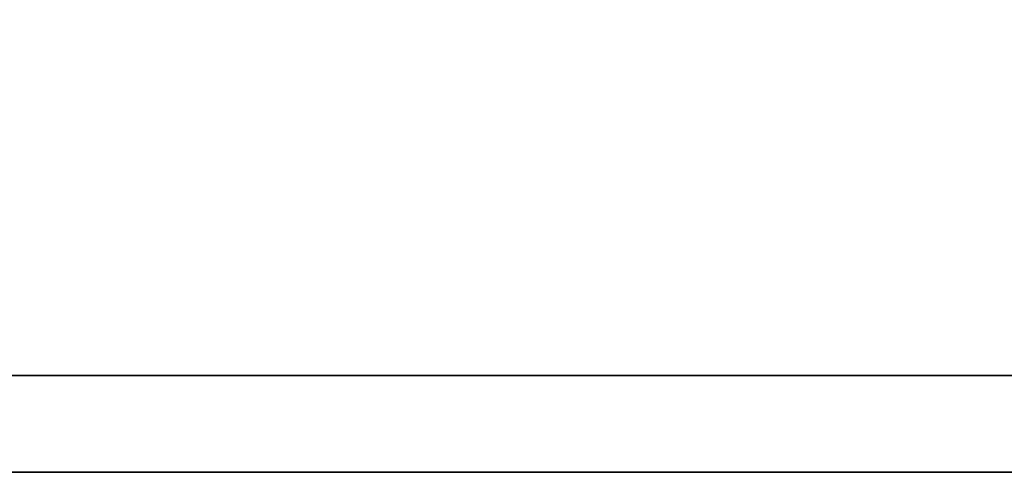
# Model space of a CAD drawing. Header units: inches. Extents: x 22 to 421, y 73 to 311.
# Tile 31 of 59: x 341.31 to 343.66, y 201.56 to 202.64. Entities that reach past the tile are written whole.
import ezdxf

# ---------------------------------------------------------------- set-up
doc = ezdxf.new("R2010")
doc.units = ezdxf.units.IN
doc.header["$LTSCALE"] = 0.4
doc.layers.add('DIM', color=4, linetype='Continuous')
doc.layers.add('layer 1', color=7, linetype='Continuous')

# ---------------------------------------------------------------- blocks, each defined once
blk = doc.blocks.new('TBI MOTION logo(完整正式版)')
at = {"layer": 'layer 1', "color": 22, "lineweight": 35}
blk.add_open_spline([(75.90875, -9.47875), (75.90875, -9.47875), (75.90875, -12.28625), (75.90875, -12.28625), (75.90875, -12.28625), (75.90875, -12.28625), (75.90875, -12.47875), (75.90875, -12.47875), (75.90875, -12.47875), (75.90875, -12.47875), (75.71625, -12.47875), (75.71625, -12.47875), (75.71625, -12.47875), (75.71625, -12.47875), (-88.32875, -12.47875), (-88.32875, -12.47875), (-88.32875, -12.47875), (-88.32875, -12.47875), (-88.32875, -13.29375), (-88.32875, -13.29375), (-88.32875, -13.29375), (-88.32875, -13.29375), (82.89125, -13.29375), (82.89125, -13.29375), (82.89125, -13.29375), (82.89125, -13.29375), (75.90875, -9.47875), (75.90875, -9.47875)], degree=3, knots=[0, 0, 0, 0, 0.1428571, 0.1428571, 0.1428571, 0.1428571, 0.2857143, 0.2857143, 0.2857143, 0.2857143, 0.4285714, 0.4285714, 0.4285714, 0.4285714, 0.5714286, 0.5714286, 0.5714286, 0.5714286, 0.7142857, 0.7142857, 0.7142857, 0.7142857, 0.8571429, 0.8571429, 0.8571429, 0.8571429, 1, 1, 1, 1], dxfattribs=at)

msp = doc.modelspace()

# ---------------------------------------------------------------- block references
at = {"layer": 'DIM', "xscale": 0.2835000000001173, "yscale": 0.2834999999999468, "zscale": 0.2835}
msp.add_blockref('TBI MOTION logo(完整正式版)', (359.8657, 205.3238), dxfattribs=at)

doc.saveas('drawing.dxf')
